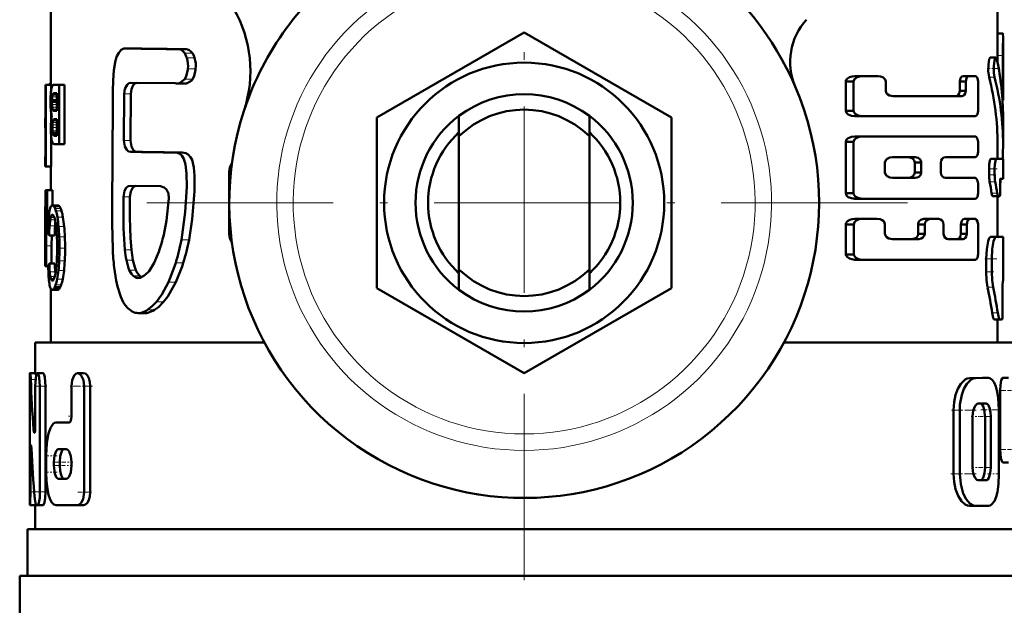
# Model space of a CAD drawing. Extents: x -1358 to 1757, y -1506 to 612.
# Tile 18 of 86: x -56 to 8, y -887 to -849. Entities that reach past the tile are written whole.
import ezdxf

# ---------------------------------------------------------------- set-up
doc = ezdxf.new("R2010")
doc.units = 0
doc.linetypes.add('DASHDOT', pattern=[18.5, 12, -3, 0.5, -3])

msp = doc.modelspace()

# ---------------------------------------------------------------- linework, layer by layer
at = {"color": 7, "linetype": 'DASHDOT', "lineweight": 18}
for p, q in [((-23.209, -836.101), (-23.209, -885.501)), ((1.491, -860.801), (-47.909, -860.801))]:
    msp.add_line(p, q, dxfattribs=at)
at = {"color": 7, "lineweight": 50}
for p, q in [((-53.709, -853.21), (-53.709, -847.301)), ((7.291, -847.301), (7.291, -850.127)), ((-32.709, -855.316), (-23.209, -849.832)), ((-23.209, -849.832), (-13.709, -855.316)), ((7.291, -849.891), (7.631, -849.891)), ((7.291, -849.891), (7.308, -849.891)), ((7.641, -850.127), (7.641, -854.191)), ((-48.679, -850.868), (-48.875, -850.859)), ((-48.454, -850.859), (-48.875, -850.859)), ((-48.254, -850.868), (-48.454, -850.859)), ((-44.984, -850.91), (-45.472, -850.91)), ((6.821, -851.453), (7.177, -851.453)), ((7.284, -851.326), (7.284, -851.767)), ((7.634, -853.622), (7.634, -851.326)), ((-53.709, -853.124), (-53.738, -853.124)), ((-45.688, -853.096), (-48.541, -853.07)), ((-45.057, -853.113), (-45.543, -853.113)), ((-45.414, -853.099), (-45.065, -852.832)), ((-1.984, -852.991), (-2.496, -852.991)), ((-2.496, -852.991), (-2.496, -854.87)), ((-1.984, -854.87), (-1.984, -852.991)), ((-1.413, -852.645), (-1.911, -852.645)), ((-1.413, -852.645), (-0.411, -852.645)), ((0.084, -853.589), (0.084, -852.991)), ((5.236, -852.991), (4.856, -852.991)), ((4.856, -852.991), (4.856, -853.589)), ((5.463, -852.645), (5.086, -852.645)), ((5.236, -853.589), (5.236, -852.991)), ((5.463, -852.645), (5.835, -852.645)), ((6.028, -854.87), (6.028, -852.991)), ((-54.046, -855.347), (-54.046, -853.21)), ((-54.046, -853.21), (-54.022, -853.21)), ((-53.672, -853.21), (-54.022, -853.21)), ((-54.022, -858.466), (-54.022, -853.21)), ((-53.67, -853.472), (-53.677, -853.513)), ((-53.672, -853.21), (-53.672, -853.481)), ((-53.308, -853.772), (-53.549, -853.772)), ((-53.308, -853.75), (-53.517, -853.75)), ((-53.509, -853.21), (-53.172, -853.21)), ((-53.47, -853.74), (-53.308, -853.74)), ((-53.308, -854.884), (-53.308, -853.74)), ((-52.812, -853.21), (-53.172, -853.21)), ((-53.172, -857.017), (-53.172, -853.21)), ((-52.812, -853.21), (-52.812, -857.017)), ((5.236, -853.589), (4.856, -853.589)), ((-53.628, -854.227), (-53.629, -854.307)), ((-53.308, -854.307), (-53.629, -854.307)), ((-53.626, -854.159), (-53.628, -854.227)), ((-53.308, -854.227), (-53.628, -854.227)), ((-48.972, -853.793), (-48.99, -856.786)), ((-48.552, -853.793), (-48.57, -856.786)), ((0.555, -853.937), (4.996, -853.937)), ((7.607, -854.196), (7.641, -854.196)), ((7.641, -854.196), (7.641, -854.191)), ((-53.562, -854.843), (-53.546, -854.859)), ((-53.546, -854.859), (-53.521, -854.874)), ((-53.308, -854.859), (-53.546, -854.859)), ((-53.521, -854.874), (-53.495, -854.881)), ((-53.308, -854.874), (-53.521, -854.874)), ((-53.495, -854.881), (-53.461, -854.884)), ((-53.308, -854.881), (-53.495, -854.881)), ((-53.461, -854.884), (-53.457, -854.884)), ((-53.457, -854.884), (-53.308, -854.884)), ((-1.984, -854.87), (-2.496, -854.87)), ((-54.059, -855.347), (-54.046, -855.347)), ((-54.059, -855.347), (-54.059, -855.967)), ((-53.672, -855.061), (-53.672, -855.4)), ((-53.526, -855.441), (-53.54, -855.458)), ((-53.308, -855.458), (-53.54, -855.458)), ((-53.308, -855.442), (-53.526, -855.442)), ((-53.478, -855.418), (-53.502, -855.425)), ((-53.308, -855.426), (-53.502, -855.426)), ((-53.441, -855.415), (-53.478, -855.418)), ((-53.441, -855.415), (-53.308, -855.415)), ((-53.308, -856.483), (-53.308, -855.415)), ((-32.709, -866.286), (-32.709, -855.316)), ((-27.409, -856.516), (-27.409, -855.201)), ((-19.009, -856.516), (-19.009, -855.201)), ((-13.709, -855.316), (-13.709, -866.286)), ((-1.413, -855.22), (-1.911, -855.22)), ((-1.413, -855.22), (5.835, -855.22)), ((7.641, -855.276), (7.641, -857.031)), ((-54.059, -855.967), (-54.046, -855.967)), ((-54.057, -855.967), (-54.053, -855.985)), ((-54.053, -855.985), (-54.047, -856.03)), ((-54.047, -856.03), (-54.046, -856.04)), ((-54.046, -857.845), (-54.046, -855.967)), ((-53.57, -856.365), (-53.584, -856.3)), ((-53.308, -856.3), (-53.584, -856.3)), ((-53.672, -856.606), (-53.672, -858.466)), ((-53.308, -856.365), (-53.57, -856.365)), ((-53.444, -856.483), (-53.308, -856.483)), ((-27.409, -865.086), (-27.409, -856.516)), ((-19.009, -856.516), (-19.009, -865.086)), ((-1.984, -856.872), (-2.496, -856.872)), ((-2.496, -856.872), (-2.496, -860.184)), ((-1.984, -860.184), (-1.984, -856.872)), ((-1.413, -856.521), (-1.911, -856.521)), ((-1.413, -856.521), (5.835, -856.521)), ((6.028, -857.507), (6.028, -856.872)), ((-53.468, -857.017), (-53.172, -857.017)), ((-52.812, -857.017), (-53.172, -857.017)), ((-45.73, -857.559), (-45.767, -857.56)), ((-45.248, -857.559), (-45.73, -857.559)), ((7.291, -857.03), (7.291, -857.978)), ((-54.059, -857.845), (-54.046, -857.845)), ((-54.059, -857.845), (-54.059, -858.466)), ((-54.054, -857.842), (-54.057, -857.845)), ((-54.052, -857.834), (-54.054, -857.842)), ((-54.048, -857.817), (-54.052, -857.834)), ((-54.046, -857.804), (-54.048, -857.817)), ((0.036, -858.843), (0.036, -858.213)), ((0.51, -857.869), (1.99, -857.869)), ((2.374, -858.213), (1.951, -858.213)), ((1.951, -858.213), (1.951, -858.843)), ((2.374, -858.843), (2.374, -858.213)), ((3.627, -858.846), (3.627, -858.211)), ((3.935, -857.859), (5.835, -857.859)), ((6.859, -857.978), (7.214, -857.978)), ((7.214, -857.978), (7.641, -857.978)), ((7.641, -857.978), (7.641, -859.253)), ((-54.059, -858.466), (-54.022, -858.466)), ((-53.708, -858.466), (-54.058, -858.466)), ((-53.672, -858.466), (-54.022, -858.466)), ((-53.709, -859.98), (-53.709, -858.466)), ((-42.209, -862.801), (-42.209, -858.801)), ((2.374, -858.843), (1.951, -858.843)), ((6.744, -858.615), (6.744, -858.989)), ((7.1, -858.989), (7.1, -858.615)), ((0.51, -859.188), (1.99, -859.188)), ((3.935, -859.198), (5.835, -859.198)), ((7.477, -859.253), (7.641, -859.253)), ((-53.977, -859.98), (-54.056, -859.98)), ((-54.056, -861.059), (-54.056, -859.98)), ((-53.977, -861.059), (-53.977, -859.98)), ((-53.977, -859.98), (-53.939, -859.98)), ((-53.587, -859.98), (-53.939, -859.98)), ((-53.939, -861.59), (-53.939, -859.98)), ((-53.587, -859.98), (-53.587, -860.97)), ((-46.642, -859.726), (-48.595, -859.7)), ((6.028, -860.184), (6.028, -859.549)), ((7.456, -859.825), (7.453, -859.798)), ((-1.984, -860.184), (-2.496, -860.184)), ((-1.413, -860.535), (-1.911, -860.535)), ((-1.413, -860.535), (5.835, -860.535)), ((6.976, -860.369), (7.33, -860.369)), ((7.291, -860.369), (7.291, -862.985)), ((7.306, -860.433), (7.291, -860.494)), ((7.306, -860.433), (7.318, -860.369)), ((7.33, -860.369), (7.43, -860.369)), ((-54.059, -861.059), (-53.977, -861.059)), ((-54.059, -861.059), (-54.059, -864.867)), ((-53.256, -860.97), (-53.612, -860.97)), ((-54.059, -864.332), (-54.059, -861.59)), ((-54.059, -861.59), (-54.003, -861.59)), ((-53.964, -861.59), (-53.939, -861.59)), ((-53.822, -861.59), (-53.939, -861.59)), ((-1.41, -861.837), (-1.908, -861.837)), ((-1.41, -861.837), (-0.461, -861.837)), ((2.95, -861.837), (2.536, -861.837)), ((2.95, -861.837), (3.498, -861.837)), ((5.528, -861.837), (5.152, -861.837)), ((5.528, -861.837), (5.835, -861.837)), ((-49.742, -862.153), (-49.716, -863.753)), ((-1.981, -862.188), (-2.493, -862.188)), ((-2.482, -864.116), (-2.493, -862.188)), ((-1.971, -864.116), (-1.981, -862.188)), ((0.036, -862.786), (0.036, -862.186)), ((2.594, -862.186), (2.174, -862.186)), ((2.174, -862.186), (2.174, -862.786)), ((2.594, -862.786), (2.594, -862.186)), ((3.812, -862.786), (3.812, -862.186)), ((5.305, -862.186), (4.926, -862.186)), ((4.926, -862.186), (4.926, -862.786)), ((5.305, -862.786), (5.305, -862.186)), ((6.028, -864.114), (6.028, -862.186)), ((-54.002, -863.572), (-53.994, -862.702)), ((-53.458, -862.902), (-53.811, -862.902)), ((-53.651, -863.572), (-53.646, -862.902)), ((0.51, -863.134), (2.221, -863.134)), ((2.594, -862.786), (2.174, -862.786)), ((4.111, -863.134), (5.069, -863.134)), ((5.305, -862.786), (4.926, -862.786)), ((7.291, -862.981), (7.641, -862.985)), ((7.641, -862.985), (7.641, -865.819)), ((-54.005, -864.867), (-54.002, -863.572)), ((-53.654, -864.712), (-53.651, -863.572)), ((-54.059, -864.332), (-54.03, -864.332)), ((-47.054, -864.673), (-46.749, -863.946)), ((-1.971, -864.116), (-2.482, -864.116)), ((-1.4, -864.46), (-1.898, -864.46)), ((-1.4, -864.46), (5.835, -864.46)), ((6.555, -865.238), (6.555, -864.407)), ((6.914, -865.238), (6.914, -864.407)), ((-54.059, -864.867), (-54.005, -864.867)), ((-53.872, -864.867), (-54.005, -864.867)), ((-53.873, -864.944), (-53.911, -864.944)), ((-53.873, -864.953), (-53.893, -864.953)), ((-53.449, -864.712), (-53.802, -864.712)), ((-47.374, -865.193), (-47.054, -864.673)), ((-27.409, -865.086), (-27.409, -866.401)), ((-19.009, -865.086), (-19.009, -866.401)), ((-53.566, -865.792), (-53.65, -865.792)), ((-53.611, -865.809), (-53.613, -865.809)), ((-53.407, -865.369), (-53.419, -865.245)), ((-48.114, -865.635), (-48.073, -865.638)), ((7.641, -865.819), (7.627, -865.82)), ((-53.709, -869.801), (-53.709, -866.323)), ((-53.258, -866.405), (-53.613, -866.405)), ((-53.203, -866.384), (-53.558, -866.384)), ((-53.092, -866.227), (-53.449, -866.227)), ((-23.209, -871.771), (-32.709, -866.286)), ((-13.709, -866.286), (-23.209, -871.771)), ((7.61, -867.091), (7.607, -867.03)), ((-47.636, -867.896), (-48.072, -867.896)), ((7.079, -868.302), (7.431, -868.302)), ((7.291, -868.302), (7.291, -869.801)), ((7.584, -868.301), (7.431, -868.302)), ((-54.709, -869.801), (-39.942, -869.801)), ((-54.709, -871.755), (-54.709, -869.801)), ((-6.476, -869.801), (8.291, -869.801)), ((-55.046, -871.755), (-55.033, -871.755)), ((-54.683, -871.755), (-55.033, -871.755)), ((-54.877, -871.755), (-54.709, -871.754)), ((-54.209, -871.755), (-54.565, -871.755)), ((-51.589, -871.762), (-51.977, -871.762)), ((6.325, -872.064), (5.48, -872.078)), ((6.698, -872.064), (5.864, -872.078)), ((6.329, -872.064), (6.701, -872.064)), ((7.635, -872.063), (7.993, -872.063)), ((-55.059, -879.408), (-55.059, -872.606)), ((-54.704, -875.181), (-54.704, -872.606)), ((-54.401, -879.408), (-54.401, -872.606)), ((-54.044, -872.606), (-54.044, -879.408)), ((-52.366, -874.525), (-52.366, -872.612)), ((-51.557, -879.415), (-51.557, -872.612)), ((-51.163, -872.612), (-51.163, -879.415)), ((7.453, -872.887), (7.453, -876.685)), ((6.547, -873.727), (6.045, -873.728)), ((4.454, -878.251), (4.453, -874.142)), ((4.852, -878.251), (4.851, -874.142)), ((5.677, -877.838), (5.677, -874.554)), ((6.479, -877.836), (6.479, -874.552)), ((6.85, -877.836), (6.85, -874.552)), ((7.378, -878.247), (7.377, -874.125)), ((-53.359, -874.95), (-52.549, -874.95)), ((-55.01, -879.408), (-55.01, -876.833)), ((-54.001, -878.139), (-54.001, -877.076)), ((-53.211, -876.651), (-52.725, -876.651)), ((-53.5, -877.714), (-53.5, -877.501)), ((-53.132, -877.501), (-53.132, -877.714)), ((-52.366, -877.714), (-52.366, -877.501)), ((7.635, -877.508), (7.992, -877.508)), ((-53.211, -878.564), (-52.725, -878.564)), ((6.174, -878.661), (6.03, -878.662)), ((6.549, -878.661), (6.047, -878.663)), ((-54.696, -880.259), (-55.046, -880.259)), ((-54.958, -880.259), (-54.96, -880.259)), ((-54.709, -880.259), (-54.958, -880.259)), ((-54.709, -881.801), (-54.709, -880.259)), ((-54.628, -880.259), (-54.565, -880.259)), ((-54.209, -880.259), (-54.565, -880.259)), ((-53.359, -880.265), (-51.977, -880.265)), ((-51.589, -880.265), (-51.977, -880.265)), ((5.482, -880.313), (5.865, -880.313)), ((6.703, -880.311), (5.866, -880.313)), ((-55.209, -881.801), (8.791, -881.801)), ((-55.209, -884.801), (-55.209, -881.801)), ((-55.709, -884.801), (-23.209, -884.801)), ((-55.709, -884.801), (-55.709, -887.915)), ((-23.209, -884.801), (9.291, -884.801))]:
    msp.add_line(p, q, dxfattribs=at)
at = {"color": 7, "linetype": 'DASHDOT', "lineweight": 18, "ltscale": 0.000516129}
msp.add_line((7.289, -850.465), (7.31, -850.465), dxfattribs=at)
at = {"color": 7, "lineweight": 18}
for p, q in [((-48.254, -850.868), (-48.679, -850.868)), ((-44.583, -851.156), (-45.08, -851.156)), ((-44.439, -851.477), (-44.939, -851.477)), ((7.284, -851.326), (7.634, -851.326)), ((-44.375, -852.172), (-44.876, -852.172)), ((-44.925, -853.099), (-45.414, -853.099)), ((-44.568, -852.832), (-45.065, -852.832)), ((6.744, -852.716), (7.1, -852.716)), ((-53.709, -853.209), (-53.811, -853.209)), ((7.562, -853.622), (7.634, -853.622)), ((-53.308, -854.159), (-53.626, -854.159)), ((-53.308, -853.983), (-53.615, -853.983)), ((-53.308, -853.868), (-53.596, -853.868)), ((-53.308, -853.817), (-53.579, -853.817)), ((-48.552, -853.793), (-48.972, -853.793)), ((-53.308, -854.481), (-53.625, -854.481)), ((-53.308, -854.646), (-53.611, -854.646)), ((-53.308, -854.773), (-53.589, -854.773)), ((-53.308, -854.843), (-53.562, -854.843)), ((-53.308, -855.632), (-53.585, -855.632)), ((-53.308, -855.52), (-53.563, -855.52)), ((-53.308, -855.418), (-53.478, -855.418)), ((-53.308, -855.945), (-53.604, -855.945)), ((-53.308, -855.774), (-53.599, -855.774)), ((-53.308, -856.163), (-53.598, -856.163)), ((-53.308, -856.412), (-53.552, -856.412)), ((-53.308, -856.453), (-53.522, -856.453)), ((-53.308, -856.474), (-53.49, -856.474)), ((-48.57, -856.786), (-48.99, -856.786)), ((-48.141, -857.522), (-48.568, -857.522)), ((-42.103, -858.801), (-42.209, -858.801)), ((6.744, -858.615), (7.1, -858.615)), ((6.744, -858.989), (7.1, -858.989)), ((6.779, -859.44), (7.135, -859.44)), ((-48.605, -860.412), (-49.024, -860.412)), ((6.907, -860.182), (7.262, -860.182)), ((7.291, -860.433), (7.306, -860.433)), ((-53.188, -860.993), (-53.544, -860.993)), ((-53.128, -861.056), (-53.484, -861.056)), ((-53.067, -861.168), (-53.424, -861.168)), ((-53.013, -861.316), (-53.372, -861.316)), ((-53.856, -862.026), (-53.981, -862.026)), ((-53.428, -861.902), (-53.744, -861.902)), ((-53.471, -861.754), (-53.715, -861.754)), ((-53.515, -861.649), (-53.683, -861.649)), ((-53.558, -861.587), (-53.647, -861.587)), ((-52.922, -861.721), (-53.282, -861.721)), ((-53.431, -862.285), (-53.784, -862.285)), ((-52.846, -862.318), (-53.206, -862.318)), ((-53.884, -862.702), (-53.994, -862.702)), ((-52.8, -862.986), (-53.161, -862.986)), ((-44.798, -863.181), (-45.289, -863.181)), ((-42.209, -862.801), (-42.103, -862.801)), ((6.837, -862.989), (7.192, -862.989)), ((-53.651, -863.572), (-54.002, -863.572)), ((-52.784, -863.727), (-53.145, -863.727)), ((-48.513, -863.828), (-48.934, -863.828)), ((-52.804, -864.529), (-53.164, -864.529)), ((-48.413, -864.487), (-48.836, -864.487)), ((6.555, -864.407), (6.914, -864.407)), ((-53.874, -864.921), (-53.926, -864.921)), ((-52.854, -865.159), (-53.214, -865.159)), ((-48.226, -865.126), (-48.652, -865.126)), ((-45.174, -864.661), (-45.657, -864.661)), ((-53.419, -865.245), (-53.772, -865.245)), ((-53.448, -865.548), (-53.736, -865.548)), ((-53.485, -865.661), (-53.712, -865.661)), ((-53.525, -865.744), (-53.683, -865.744)), ((-52.936, -865.704), (-53.295, -865.704)), ((-47.977, -865.503), (-48.406, -865.503)), ((-48.033, -865.635), (-48.114, -865.635)), ((6.555, -865.238), (6.914, -865.238)), ((-53.148, -866.325), (-53.504, -866.325)), ((-53.036, -866.087), (-53.394, -866.087)), ((-45.66, -865.913), (-46.133, -865.913)), ((6.645, -866.239), (7.003, -866.239)), ((-47.022, -867.695), (-47.468, -867.695)), ((-46.446, -867.176), (-46.904, -867.176)), ((-47.451, -867.878), (-47.89, -867.878)), ((6.943, -867.888), (7.297, -867.888)), ((-54.686, -872.168), (-54.995, -872.168)), ((5.48, -872.078), (5.864, -872.078)), ((6.325, -872.064), (6.698, -872.064)), ((-54.044, -872.606), (-54.401, -872.606)), ((-51.163, -872.612), (-51.557, -872.612)), ((7.453, -872.887), (7.812, -872.887)), ((4.453, -874.142), (4.851, -874.142)), ((6.478, -874.552), (6.849, -874.552)), ((-54.713, -875.399), (-54.813, -875.399)), ((-54.946, -876.833), (-55.01, -876.833)), ((7.452, -876.685), (7.812, -876.685)), ((-53.132, -877.501), (-53.5, -877.501)), ((-53.132, -877.714), (-53.5, -877.714)), ((6.479, -877.836), (6.85, -877.836)), ((4.454, -878.251), (4.852, -878.251)), ((6.174, -878.661), (6.549, -878.661)), ((-54.777, -879.408), (-55.01, -879.408)), ((-54.044, -879.408), (-54.401, -879.408)), ((-51.163, -879.415), (-51.557, -879.415))]:
    msp.add_line(p, q, dxfattribs=at)
at = {"color": 7, "linetype": 'DASHDOT', "lineweight": 18, "ltscale": 0.010733}
msp.add_line((7.248, -851.326), (7.678, -851.326), dxfattribs=at)
at = {"color": 7, "linetype": 'DASHDOT', "lineweight": 18, "ltscale": 0.017414}
msp.add_line((6.609, -852.155), (7.306, -852.155), dxfattribs=at)
at = {"color": 7, "linetype": 'DASHDOT', "lineweight": 18, "ltscale": 0.002367}
msp.add_line((7.554, -853.622), (7.649, -853.622), dxfattribs=at)
at = {"color": 7, "linetype": 'DASHDOT', "lineweight": 18, "ltscale": 0.014499}
msp.add_line((6.682, -858.615), (7.262, -858.615), dxfattribs=at)
at = {"color": 7, "linetype": 'DASHDOT', "lineweight": 18, "ltscale": 0.011735}
msp.add_line((6.704, -858.989), (7.174, -858.989), dxfattribs=at)
at = {"color": 7, "linetype": 'DASHDOT', "lineweight": 18, "ltscale": 0.001123}
msp.add_line((7.426, -860.05), (7.471, -860.05), dxfattribs=at)
at = {"color": 7, "linetype": 'DASHDOT', "lineweight": 18, "ltscale": 0.001088}
msp.add_line((7.48, -859.572), (7.437, -859.572), dxfattribs=at)
at = {"color": 7, "linetype": 'DASHDOT', "lineweight": 18, "ltscale": 0.020022}
msp.add_line((6.458, -864.406), (7.259, -864.406), dxfattribs=at)
at = {"color": 7, "linetype": 'DASHDOT', "lineweight": 18, "ltscale": 0.014108}
msp.add_line((6.486, -865.236), (7.05, -865.236), dxfattribs=at)
at = {"color": 7, "linetype": 'DASHDOT', "lineweight": 18, "ltscale": 0.000960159}
msp.add_line((7.63, -866.529), (7.591, -866.529), dxfattribs=at)
at = {"color": 7, "linetype": 'DASHDOT', "lineweight": 18, "ltscale": 0.001202}
msp.add_line((7.58, -867.592), (7.628, -867.592), dxfattribs=at)
at = {"color": 7, "linetype": 'DASHDOT', "lineweight": 18, "ltscale": 0.000461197}
msp.add_line((-55.044, -872.606), (-55.063, -872.606), dxfattribs=at)
at = {"color": 7, "linetype": 'DASHDOT', "lineweight": 18, "ltscale": 0.020982}
msp.add_line((-53.95, -872.606), (-54.789, -872.606), dxfattribs=at)
at = {"color": 7, "linetype": 'DASHDOT', "lineweight": 18, "ltscale": 0.037947}
msp.add_line((-51.015, -872.612), (-52.532, -872.612), dxfattribs=at)
at = {"color": 7, "linetype": 'DASHDOT', "lineweight": 18, "ltscale": 0.021974}
msp.add_line((7.361, -872.887), (8.24, -872.887), dxfattribs=at)
at = {"color": 7, "linetype": 'DASHDOT', "lineweight": 18, "ltscale": 0.006094}
msp.add_line((-52.569, -874.525), (-52.326, -874.525), dxfattribs=at)
at = {"color": 7, "linetype": 'DASHDOT', "lineweight": 18, "ltscale": 0.042322}
msp.add_line((4.312, -874.141), (6.005, -874.141), dxfattribs=at)
at = {"color": 7, "linetype": 'DASHDOT', "lineweight": 18, "ltscale": 0.012237}
msp.add_line((5.597, -874.553), (6.086, -874.553), dxfattribs=at)
at = {"color": 7, "linetype": 'DASHDOT', "lineweight": 18, "ltscale": 0.020307}
msp.add_line((6.12, -874.552), (6.932, -874.552), dxfattribs=at)
at = {"color": 7, "linetype": 'DASHDOT', "lineweight": 18, "ltscale": 0.033036}
msp.add_line((6.215, -874.127), (7.537, -874.127), dxfattribs=at)
at = {"color": 7, "linetype": 'DASHDOT', "lineweight": 18, "ltscale": 0.003525}
msp.add_line((-54.825, -875.181), (-54.684, -875.181), dxfattribs=at)
at = {"color": 7, "linetype": 'DASHDOT', "lineweight": 18, "ltscale": 0.002077}
msp.add_line((-55.022, -876.833), (-54.939, -876.833), dxfattribs=at)
at = {"color": 7, "linetype": 'DASHDOT', "lineweight": 18, "ltscale": 0.019386}
msp.add_line((-53.294, -877.076), (-54.07, -877.076), dxfattribs=at)
at = {"color": 7, "linetype": 'DASHDOT', "lineweight": 18, "ltscale": 0.022171}
msp.add_line((7.352, -876.685), (8.239, -876.685), dxfattribs=at)
at = {"color": 7, "linetype": 'DASHDOT', "lineweight": 18, "ltscale": 0.020281}
msp.add_line((-52.771, -877.714), (-53.582, -877.714), dxfattribs=at)
at = {"color": 7, "linetype": 'DASHDOT', "lineweight": 18, "ltscale": 0.019858}
msp.add_line((-52.773, -877.501), (-53.567, -877.501), dxfattribs=at)
at = {"color": 7, "linetype": 'DASHDOT', "lineweight": 18, "ltscale": 0.011973}
msp.add_line((-52.287, -877.501), (-52.765, -877.501), dxfattribs=at)
at = {"color": 7, "linetype": 'DASHDOT', "lineweight": 18, "ltscale": 0.010834}
msp.add_line((-52.328, -877.714), (-52.762, -877.714), dxfattribs=at)
at = {"color": 7, "linetype": 'DASHDOT', "lineweight": 18, "ltscale": 0.01142}
msp.add_line((5.628, -877.837), (6.085, -877.837), dxfattribs=at)
at = {"color": 7, "linetype": 'DASHDOT', "lineweight": 18, "ltscale": 0.02124}
msp.add_line((6.103, -877.836), (6.953, -877.836), dxfattribs=at)
at = {"color": 7, "linetype": 'DASHDOT', "lineweight": 18, "ltscale": 0.021267}
msp.add_line((-53.288, -878.139), (-54.139, -878.139), dxfattribs=at)
at = {"color": 7, "linetype": 'DASHDOT', "lineweight": 18, "ltscale": 0.043357}
msp.add_line((4.277, -878.25), (6.011, -878.25), dxfattribs=at)
at = {"color": 7, "linetype": 'DASHDOT', "lineweight": 18, "ltscale": 0.020263}
msp.add_line((6.636, -878.249), (7.446, -878.249), dxfattribs=at)
at = {"color": 7, "linetype": 'DASHDOT', "lineweight": 18, "ltscale": 0.011318}
msp.add_line((-54.647, -879.408), (-55.1, -879.408), dxfattribs=at)
at = {"color": 7, "linetype": 'DASHDOT', "lineweight": 18, "ltscale": 0.016153}
msp.add_line((-53.972, -879.408), (-54.618, -879.408), dxfattribs=at)
at = {"color": 7, "linetype": 'DASHDOT', "lineweight": 18, "ltscale": 0.02459}
msp.add_line((-51.075, -879.415), (-52.059, -879.415), dxfattribs=at)
at = {"color": 7, "lineweight": 50}
for points in [[(7.631, -849.891), (7.632, -849.892), (7.633, -849.893), (7.634, -849.897), (7.636, -849.912), (7.641, -850.126)], [(-48.998, -850.875), (-49.174, -850.962), (-49.326, -851.134), (-49.441, -851.359), (-49.532, -851.639), (-49.646, -852.263), (-49.696, -852.92), (-49.703, -853.591)], [(-45.08, -851.156), (-45.215, -851.007), (-45.346, -850.931), (-45.472, -850.91)], [(-44.939, -851.477), (-44.974, -851.372), (-45.08, -851.156)], [(-44.583, -851.156), (-44.652, -851.072), (-44.812, -850.949), (-44.984, -850.91)], [(-44.439, -851.477), (-44.5, -851.307), (-44.583, -851.156)], [(6.821, -851.453), (6.813, -851.455), (6.798, -851.466), (6.782, -851.488), (6.753, -851.56), (6.698, -851.9), (6.692, -852.311), (6.744, -852.716)], [(7.177, -851.453), (7.166, -851.456), (7.146, -851.475), (7.126, -851.512), (7.091, -851.631), (7.048, -852.008), (7.056, -852.425), (7.1, -852.716)], [(7.248, -851.594), (7.208, -851.477), (7.192, -851.459), (7.177, -851.453)], [(-45.065, -852.832), (-44.977, -852.656), (-44.883, -852.243), (-44.876, -852.172)], [(-44.568, -852.832), (-44.478, -852.656), (-44.382, -852.243), (-44.375, -852.172)], [(-48.972, -853.793), (-48.926, -853.467), (-48.791, -853.2), (-48.672, -853.102), (-48.541, -853.07)], [(-48.552, -853.793), (-48.512, -853.49), (-48.393, -853.232), (-48.286, -853.126), (-48.164, -853.074)], [(-44.925, -853.099), (-44.629, -852.917), (-44.568, -852.832)], [(-1.911, -852.645), (-2.087, -852.662), (-2.257, -852.713), (-2.385, -852.79), (-2.48, -852.913), (-2.496, -852.991)], [(-1.413, -852.645), (-1.586, -852.662), (-1.753, -852.714), (-1.849, -852.769), (-1.93, -852.847), (-1.984, -852.991)], [(0.084, -852.991), (0.043, -852.852), (-0.106, -852.717), (-0.254, -852.663), (-0.411, -852.645)], [(5.086, -852.645), (4.992, -852.676), (4.91, -852.771), (4.856, -852.991)], [(5.463, -852.645), (5.37, -852.676), (5.289, -852.77), (5.236, -852.991)], [(6.028, -852.991), (5.986, -852.771), (5.907, -852.669), (5.835, -852.645)], [(-49.703, -853.591), (-49.708, -854.423), (-49.743, -861.107), (-49.742, -862.153)], [(0.555, -853.937), (0.32, -853.888), (0.163, -853.779), (0.107, -853.693), (0.084, -853.589)], [(4.856, -853.589), (4.822, -853.767), (4.759, -853.868), (4.678, -853.923), (4.613, -853.937)], [(5.236, -853.589), (5.203, -853.766), (5.14, -853.868), (5.061, -853.923), (4.996, -853.937)], [(-1.911, -855.22), (-2.122, -855.194), (-2.327, -855.114), (-2.441, -855.015), (-2.496, -854.87)], [(-1.984, -854.87), (-1.969, -854.947), (-1.879, -855.07), (-1.687, -855.175), (-1.413, -855.22)], [(5.835, -855.22), (5.89, -855.205), (5.926, -855.18), (5.985, -855.093), (6.028, -854.87)], [(-48.568, -857.522), (-48.698, -857.487), (-48.816, -857.385), (-48.931, -857.167), (-48.99, -856.786)], [(-48.141, -857.522), (-48.273, -857.487), (-48.393, -857.385), (-48.51, -857.167), (-48.57, -856.786)], [(-1.911, -856.521), (-2.122, -856.546), (-2.326, -856.627), (-2.442, -856.727), (-2.496, -856.872)], [(-1.413, -856.521), (-1.619, -856.546), (-1.82, -856.628), (-1.932, -856.728), (-1.984, -856.872)], [(6.028, -856.872), (6.003, -856.697), (5.933, -856.569), (5.888, -856.535), (5.835, -856.521)], [(-45.289, -863.181), (-45.04, -861.409), (-44.951, -859.778), (-44.954, -858.914), (-45.017, -858.338), (-45.131, -857.968), (-45.259, -857.763), (-45.391, -857.647), (-45.545, -857.581), (-45.73, -857.559)], [(-44.798, -863.181), (-44.591, -861.858), (-44.458, -860.057), (-44.449, -859.04), (-44.489, -858.517), (-44.546, -858.222), (-44.608, -858.03), (-44.697, -857.857), (-44.846, -857.687), (-44.996, -857.601), (-45.248, -857.559)], [(5.835, -857.859), (5.891, -857.844), (5.926, -857.818), (5.985, -857.731), (6.028, -857.507)], [(0.51, -857.869), (0.343, -857.892), (0.182, -857.966), (0.086, -858.061), (0.036, -858.213)], [(1.951, -858.213), (1.921, -858.082), (1.852, -857.983), (1.761, -857.917), (1.561, -857.869)], [(2.374, -858.213), (2.363, -858.132), (2.3, -858.008), (2.174, -857.91), (1.99, -857.869)], [(3.627, -858.211), (3.648, -858.084), (3.718, -857.963), (3.815, -857.888), (3.935, -857.859)], [(6.859, -857.978), (6.852, -857.979), (6.837, -857.991), (6.822, -858.014), (6.795, -858.091), (6.757, -858.328), (6.744, -858.615)], [(7.214, -857.978), (7.207, -857.979), (7.192, -857.991), (7.177, -858.014), (7.151, -858.091), (7.113, -858.327), (7.1, -858.615)], [(0.036, -858.843), (0.088, -858.998), (0.185, -859.092), (0.344, -859.164), (0.51, -859.188)], [(1.561, -859.188), (1.689, -859.168), (1.809, -859.11), (1.921, -858.974), (1.951, -858.843)], [(1.99, -859.188), (2.108, -859.171), (2.22, -859.12), (2.336, -858.992), (2.374, -858.843)], [(3.935, -859.198), (3.832, -859.176), (3.737, -859.114), (3.659, -859), (3.627, -858.846)], [(6.028, -859.549), (6.003, -859.374), (5.933, -859.245), (5.888, -859.211), (5.835, -859.198)], [(7.453, -859.798), (7.455, -859.33), (7.466, -859.269), (7.471, -859.259), (7.473, -859.255), (7.475, -859.253), (7.477, -859.253)], [(-48.595, -859.7), (-48.726, -859.732), (-48.842, -859.828), (-48.957, -860.034), (-49.024, -860.412)], [(-48.226, -859.706), (-48.345, -859.759), (-48.449, -859.865), (-48.549, -860.069), (-48.605, -860.412)], [(-46.091, -860.519), (-46.124, -860.206), (-46.254, -859.942), (-46.398, -859.805), (-46.642, -859.726)], [(7.43, -860.369), (7.433, -860.368), (7.435, -860.367), (7.438, -860.361), (7.443, -860.347), (7.452, -860.302), (7.466, -860.068), (7.456, -859.825)], [(-49.024, -860.412), (-49.02, -862.447), (-48.934, -863.828)], [(-48.605, -860.412), (-48.61, -861.736), (-48.574, -863.082), (-48.513, -863.828)], [(-46.431, -862.864), (-46.251, -861.94), (-46.091, -860.519)], [(-1.911, -860.535), (-2.123, -860.51), (-2.327, -860.429), (-2.442, -860.329), (-2.496, -860.184)], [(-1.984, -860.184), (-1.969, -860.261), (-1.88, -860.384), (-1.756, -860.463), (-1.62, -860.51), (-1.413, -860.535)], [(5.835, -860.535), (5.891, -860.521), (5.926, -860.495), (5.985, -860.408), (6.028, -860.184)], [(6.907, -860.182), (6.942, -860.326), (6.962, -860.362), (6.971, -860.369), (6.976, -860.369)], [(7.262, -860.182), (7.296, -860.326), (7.316, -860.362), (7.325, -860.369), (7.33, -860.369)], [(-1.908, -861.837), (-2.074, -861.853), (-2.237, -861.9), (-2.385, -861.986), (-2.477, -862.111), (-2.493, -862.188)], [(-1.41, -861.837), (-1.618, -861.862), (-1.818, -861.944), (-1.929, -862.044), (-1.981, -862.188)], [(0.036, -862.186), (0.012, -862.079), (-0.048, -861.991), (-0.154, -861.91), (-0.275, -861.862), (-0.461, -861.837)], [(2.536, -861.837), (2.35, -861.888), (2.246, -861.979), (2.182, -862.118), (2.174, -862.186)], [(3.812, -862.186), (3.79, -862.059), (3.72, -861.938), (3.622, -861.865), (3.498, -861.837)], [(5.152, -861.837), (5.059, -861.869), (4.978, -861.964), (4.926, -862.186)], [(5.528, -861.837), (5.437, -861.869), (5.358, -861.962), (5.305, -862.186)], [(6.028, -862.186), (6.003, -862.011), (5.933, -861.884), (5.888, -861.85), (5.835, -861.837)], [(0.51, -863.134), (0.274, -863.086), (0.117, -862.979), (0.06, -862.891), (0.036, -862.786)], [(2.174, -862.786), (2.146, -862.917), (2.08, -863.017), (1.991, -863.085), (1.795, -863.134)], [(2.594, -862.786), (2.567, -862.916), (2.481, -863.037), (2.366, -863.107), (2.221, -863.134)], [(4.111, -863.134), (4.011, -863.113), (3.919, -863.051), (3.843, -862.938), (3.812, -862.786)], [(4.926, -862.786), (4.893, -862.964), (4.831, -863.065), (4.751, -863.121), (4.686, -863.134)], [(5.305, -862.786), (5.272, -862.964), (5.211, -863.065), (5.132, -863.121), (5.069, -863.134)], [(6.837, -862.989), (6.819, -862.993), (6.782, -863.023), (6.745, -863.081), (6.677, -863.269), (6.587, -863.787), (6.555, -864.407)], [(7.192, -862.989), (7.174, -862.993), (7.138, -863.023), (7.102, -863.081), (7.034, -863.269), (6.945, -863.788), (6.914, -864.407)], [(-48.836, -864.487), (-48.698, -865.012), (-48.652, -865.126)], [(-48.413, -864.487), (-48.296, -864.949), (-48.226, -865.126)], [(-1.898, -864.46), (-2.108, -864.436), (-2.246, -864.39), (-2.41, -864.278), (-2.466, -864.193), (-2.482, -864.116)], [(-1.971, -864.116), (-1.955, -864.192), (-1.864, -864.314), (-1.672, -864.417), (-1.4, -864.46)], [(5.835, -864.46), (5.89, -864.446), (5.942, -864.404), (5.985, -864.336), (6.028, -864.114)], [(-49.62, -864.958), (-49.495, -865.79), (-49.406, -866.179)], [(-48.652, -865.126), (-48.516, -865.373), (-48.406, -865.503)], [(-48.226, -865.126), (-48.137, -865.297), (-47.977, -865.503)], [(-47.704, -865.508), (-47.438, -865.267), (-47.374, -865.193)], [(-46.133, -865.913), (-45.736, -864.902), (-45.657, -864.661)], [(-45.66, -865.913), (-45.252, -864.897), (-45.174, -864.661)], [(-48.073, -865.638), (-47.957, -865.622), (-47.704, -865.508)], [(6.555, -865.238), (6.578, -865.77), (6.645, -866.239)], [(6.914, -865.238), (6.937, -865.77), (7.003, -866.239)], [(7.607, -867.03), (7.604, -866.117), (7.622, -865.837), (7.625, -865.822), (7.626, -865.82), (7.627, -865.82)], [(-49.406, -866.179), (-49.192, -866.848), (-49.035, -867.191), (-48.908, -867.393)], [(-46.904, -867.176), (-46.562, -866.708), (-46.133, -865.913)], [(-46.446, -867.176), (-46.172, -866.82), (-45.94, -866.446), (-45.66, -865.913)], [(7.584, -868.301), (7.586, -868.299), (7.588, -868.297), (7.592, -868.288), (7.605, -868.19), (7.615, -867.942), (7.61, -867.091)], [(-48.908, -867.393), (-48.743, -867.588), (-48.464, -867.805)], [(-47.468, -867.695), (-47.172, -867.459), (-46.904, -867.176)], [(-47.022, -867.695), (-46.777, -867.511), (-46.446, -867.176)], [(6.943, -867.888), (7.014, -868.206), (7.053, -868.286), (7.07, -868.301), (7.079, -868.302)], [(7.297, -867.888), (7.367, -868.207), (7.406, -868.286), (7.423, -868.301), (7.431, -868.302)], [(-55.046, -871.755), (-55.047, -871.756), (-55.048, -871.758), (-55.049, -871.764), (-55.054, -871.834), (-55.059, -872.606)], [(-54.995, -872.168), (-55.022, -871.794), (-55.03, -871.76), (-55.031, -871.757), (-55.032, -871.756), (-55.033, -871.755)], [(-54.565, -871.755), (-54.575, -871.757), (-54.595, -871.773), (-54.614, -871.804), (-54.647, -871.904), (-54.679, -872.103), (-54.704, -872.606)], [(-54.656, -871.949), (-54.671, -871.799), (-54.678, -871.762), (-54.68, -871.757), (-54.681, -871.756), (-54.683, -871.755)], [(-54.401, -872.606), (-54.444, -872.042), (-54.496, -871.842), (-54.526, -871.783), (-54.541, -871.765), (-54.557, -871.756), (-54.565, -871.755)], [(-54.044, -872.606), (-54.087, -872.042), (-54.139, -871.842), (-54.17, -871.783), (-54.185, -871.765), (-54.201, -871.756), (-54.209, -871.755)], [(-51.977, -871.762), (-52.096, -871.8), (-52.201, -871.912), (-52.323, -872.218), (-52.366, -872.612)], [(-51.557, -872.612), (-51.607, -872.217), (-51.745, -871.909), (-51.856, -871.8), (-51.977, -871.762)], [(-51.163, -872.612), (-51.187, -872.339), (-51.254, -872.094), (-51.35, -871.914), (-51.47, -871.797), (-51.589, -871.762)], [(5.48, -872.078), (5.336, -872.103), (5.191, -872.174), (4.918, -872.446), (4.732, -872.769), (4.587, -873.16), (4.489, -873.626), (4.453, -874.142)], [(5.864, -872.078), (5.721, -872.103), (5.579, -872.174), (5.309, -872.447), (5.125, -872.77), (4.983, -873.161), (4.868, -873.786), (4.851, -874.142)], [(7.377, -874.125), (7.33, -873.327), (7.27, -872.959), (7.184, -872.633), (7.077, -872.374), (6.948, -872.186), (6.8, -872.082), (6.698, -872.064)], [(7.635, -872.063), (7.623, -872.065), (7.598, -872.083), (7.574, -872.116), (7.529, -872.225), (7.472, -872.527), (7.453, -872.887)], [(6.045, -873.728), (5.973, -873.746), (5.903, -873.796), (5.839, -873.876), (5.72, -874.172), (5.677, -874.554)], [(6.478, -874.552), (6.447, -874.185), (6.356, -873.887), (6.287, -873.784), (6.249, -873.752), (6.187, -873.728)], [(6.849, -874.552), (6.834, -874.291), (6.79, -874.053), (6.696, -873.83), (6.636, -873.762), (6.547, -873.727)], [(-52.366, -874.525), (-52.387, -874.721), (-52.446, -874.876), (-52.489, -874.927), (-52.513, -874.942), (-52.549, -874.95)], [(-54.704, -875.181), (-54.72, -875.462), (-54.739, -875.562), (-54.751, -875.592), (-54.756, -875.601), (-54.762, -875.605), (-54.765, -875.606)], [(-53.359, -874.95), (-53.459, -874.972), (-53.554, -875.035), (-53.721, -875.277), (-53.849, -875.644), (-53.937, -876.099), (-53.987, -876.603), (-54.001, -877.076)], [(-54.765, -875.606), (-54.769, -875.605), (-54.776, -875.599), (-54.782, -875.588), (-54.794, -875.549), (-54.813, -875.399)], [(-55.01, -876.833), (-55.002, -876.522), (-54.992, -876.427), (-54.989, -876.414), (-54.987, -876.41), (-54.985, -876.409), (-54.984, -876.408)], [(-54.984, -876.408), (-54.982, -876.409), (-54.981, -876.41), (-54.979, -876.414), (-54.969, -876.462), (-54.957, -876.615)], [(-53.211, -876.651), (-53.267, -876.666), (-53.303, -876.693), (-53.368, -876.781), (-53.463, -877.074), (-53.5, -877.501)], [(-52.839, -876.651), (-52.896, -876.666), (-52.932, -876.693), (-52.998, -876.781), (-53.098, -877.099), (-53.132, -877.501)], [(-52.366, -877.501), (-52.408, -877.11), (-52.526, -876.8), (-52.588, -876.719), (-52.655, -876.669), (-52.725, -876.651)], [(7.452, -876.685), (7.501, -877.232), (7.558, -877.425), (7.591, -877.482), (7.608, -877.499), (7.635, -877.508)], [(-53.5, -877.714), (-53.444, -878.227), (-53.355, -878.458), (-53.297, -878.529), (-53.24, -878.56), (-53.211, -878.564)], [(-53.132, -877.714), (-53.11, -878.043), (-53.045, -878.328), (-52.942, -878.513), (-52.88, -878.557), (-52.839, -878.564)], [(-52.725, -878.564), (-52.654, -878.547), (-52.586, -878.495), (-52.523, -878.412), (-52.423, -878.168), (-52.366, -877.714)], [(5.677, -877.838), (5.723, -878.228), (5.815, -878.474), (5.944, -878.628), (6.047, -878.663)], [(6.174, -878.661), (6.238, -878.644), (6.279, -878.614), (6.352, -878.512), (6.447, -878.211), (6.479, -877.836)], [(6.549, -878.661), (6.612, -878.644), (6.653, -878.614), (6.725, -878.512), (6.819, -878.21), (6.85, -877.836)], [(-54.001, -878.139), (-53.981, -878.702), (-53.919, -879.236), (-53.844, -879.59), (-53.744, -879.887), (-53.639, -880.082), (-53.517, -880.211), (-53.359, -880.265)], [(4.454, -878.251), (4.489, -878.757), (4.588, -879.232), (4.752, -879.663), (4.964, -880.004), (5.209, -880.228), (5.345, -880.292), (5.482, -880.313)], [(4.852, -878.251), (4.911, -878.914), (5.078, -879.509), (5.266, -879.88), (5.493, -880.15), (5.739, -880.294), (5.866, -880.313)], [(6.703, -880.311), (6.808, -880.291), (6.907, -880.229), (7.082, -879.995), (7.191, -879.724), (7.275, -879.395), (7.347, -878.904), (7.378, -878.247)], [(-55.059, -879.408), (-55.052, -880.221), (-55.048, -880.254), (-55.047, -880.257), (-55.046, -880.259)], [(-55.046, -880.259), (-55.045, -880.258), (-55.044, -880.257), (-55.04, -880.24), (-55.028, -880.103), (-55.01, -879.408)], [(-54.565, -880.259), (-54.554, -880.257), (-54.533, -880.241), (-54.513, -880.21), (-54.475, -880.108), (-54.42, -879.793), (-54.401, -879.408)], [(-54.209, -880.259), (-54.198, -880.256), (-54.175, -880.239), (-54.153, -880.204), (-54.113, -880.091), (-54.061, -879.78), (-54.044, -879.408)], [(-51.977, -880.265), (-51.855, -880.226), (-51.743, -880.115), (-51.625, -879.872), (-51.557, -879.415)], [(-51.589, -880.265), (-51.465, -880.226), (-51.351, -880.115), (-51.253, -879.929), (-51.188, -879.696), (-51.163, -879.415)], [(-54.741, -879.846), (-54.699, -880.132), (-54.669, -880.22), (-54.651, -880.247), (-54.642, -880.254), (-54.628, -880.259)]]:
    msp.add_lwpolyline(points, dxfattribs=at)
for centre, radius in [((136.791, -719.751), 140), ((-23.209, -860.801), 9.025)]:
    msp.add_circle(centre, radius, dxfattribs=at)
for centre, radius, start, end in [((136.791, -719.751), 140.27, 90, 270), ((-23.209, -860.801), 19, 125.84718, 161.68764), ((-23.209, -860.801), 19, 23.24767, 54.15282), ((-48.842, -852.318), 8, 341.68764, 30.09198), ((-2.076, -851.723), 4, 137.33434, 203.24766), ((127.006, -851.498), 119.722, 179.34356, 179.91754), ((128.974, -851.501), 121.34, 179.351, 179.91752), ((-48.885, -851.268), 0.409, 88.68514, 106.12008), ((-38.12, -150.113), 700.834, 269.136737, 269.398941), ((-37.449, -118.947), 732, 269.154277, 269.410211), ((-46.685, -851.982), 1.819, 354.01231, 16.12681), ((-46.144, -851.982), 1.78, 353.88275, 16.49809), ((-9.863, -855.285), 17.504, 0.02717, 12.17292), ((-45.541, -852.473), 0.64, 256.68918, 269.79339), ((-45.543, -852.53), 0.583, 269.98977, 282.76849), ((-45.057, -852.504), 0.609, 269.98801, 282.49265), ((-10.074, -857.044), 17.365, 0.04463, 14.43125), ((-9.919, -857.044), 17.56, 0.042, 14.26665), ((-50.725, -853.967), 2.987, 171.26632, 176.99995), ((-52.756, -853.639), 0.929, 162.6089, 169.62271), ((-53.238, -853.484), 0.423, 150.38343, 163.11265), ((-53.473, -853.349), 0.151, 127.21671, 151.07777), ((-53.42, -853.889), 0.174, 137.92062, 155.7338), ((-53.507, -853.308), 0.098, 90.98074, 125.78698), ((-53.479, -853.837), 0.0952, 113.59661, 137.18025), ((-53.469, -853.867), 0.127, 90.09305, 112.23607), ((-23.209, -860.801), 19, 161.68764, 23.24767), ((30.376, -853.657), 22.742, 179.91199, 181.35821), ((-44.571, -854.345), 9.153, 176.64705, 179.55656), ((-45.788, -854.278), 7.936, 179.97744, 182.31251), ((-50.324, -854.309), 3.305, 179.96717, 182.98644), ((-51.03, -854.243), 2.598, 174.24912, 178.15383), ((-52.768, -854.06), 0.85, 166.95156, 174.79649), ((-53.333, -853.928), 0.27, 155.67796, 166.99573), ((-23.209, -860.801), 7, 53.1301, 126.8699), ((-49.228, -854.424), 4.493, 182.21938, 185.53399), ((-51.292, -854.631), 2.418, 185.35758, 190.38751), ((-51.005, -854.348), 2.623, 182.90452, 186.51436), ((-52.554, -854.533), 1.063, 186.11133, 193.09371), ((-53.382, -854.734), 0.21, 190.71735, 211.19953), ((-23.209, -860.801), 6, 45.573, 134.427), ((-49.054, -855.889), 4.644, 175.5844, 178.17469), ((-50.861, -855.744), 2.832, 171.98527, 175.68346), ((-53.083, -854.971), 0.595, 189.27669, 201.79857), ((-52.054, -855.572), 1.626, 166.51977, 172.15499), ((-51.916, -855.869), 1.686, 171.90973, 176.76452), ((-52.497, -855.785), 1.098, 166.03202, 171.9724), ((-53.319, -855.574), 0.25, 152.11991, 167.40865), ((-53.463, -855.512), 0.095, 114.50566, 131.88955), ((-23.209, -860.801), 7, 126.8699, 233.1301), ((-23.209, -860.801), 7, 306.8699, 53.1301), ((-45.633, -856.005), 8.067, 178.12627, 180.01163), ((-46.547, -856.01), 7.153, 179.97163, 182.57364), ((-50.757, -855.943), 2.846, 176.59024, 180.04647), ((-49.664, -855.948), 3.94, 179.9637, 183.13155), ((-52.255, -856.097), 1.345, 182.82099, 188.71133), ((-23.209, -860.801), 6.188, 132.74385, 227.25615), ((-23.209, -860.801), 6.188, 312.74385, 47.25615), ((-49.723, -856.161), 3.973, 182.45539, 186.21075), ((-51.255, -856.332), 2.432, 186.09899, 191.11708), ((-53.037, -856.693), 0.613, 190.1121, 202.27492), ((-53.436, -856.853), 0.183, 203.36666, 216.72222), ((-53.327, -856.299), 0.252, 195.13916, 206.68661), ((-53.403, -856.337), 0.166, 206.65795, 224.30063), ((-53.454, -856.385), 0.0966, 224.97702, 247.61287), ((-53.444, -856.356), 0.127, 248.76788, 269.92347), ((-53.464, -856.873), 0.149, 217.02234, 234.56537), ((-53.483, -856.898), 0.118, 235.22377, 253.8071), ((-53.469, -856.841), 0.177, 254.36477, 270.06352), ((-37.743, -154.383), 703.223, 269.117967, 269.346219), ((-37.315, -142.659), 714.945, 269.132338, 269.355118), ((-9.722, -857.03), 17.363, 356.87211, 359.99853), ((-41.209, -858.801), 1, 145.7222, 180.00001), ((9.366, -859.016), 2.622, 179.40269, 189.30047), ((-23.209, -865.006), 30.5, 9.09853, 10.51404), ((9.756, -859.016), 2.656, 179.41634, 189.18486), ((-23.209, -865.006), 30.85, 8.99444, 10.39343), ((-9.933, -857.01), 17.575, 351.37093, 352.66655), ((-51.376, -861.764), 2.448, 167.2088, 171.90379), ((-52.854, -861.422), 0.931, 158.61136, 167.63974), ((-53.468, -861.174), 0.269, 139.34235, 159.93251), ((-53.607, -861.054), 0.0848, 93.31781, 140.12405), ((-53.617, -861.091), 0.122, 53.40955, 87.61485), ((-53.691, -861.191), 0.246, 33.09825, 53.38931), ((-54.023, -861.417), 0.648, 22.61851, 33.82389), ((-54.622, -861.676), 1.302, 16.07301, 22.99334), ((-56.676, -862.258), 3.437, 8.98814, 15.91523), ((-53.261, -861.094), 0.124, 53.77691, 87.67656), ((-53.334, -861.193), 0.247, 33.43522, 53.73314), ((-53.662, -861.419), 0.646, 22.86669, 34.14521), ((-54.253, -861.677), 1.292, 16.25739, 23.24133), ((-56.282, -862.259), 3.402, 9.0963, 16.09796), ((-9.692, -862.879), 44.329, 178.33367, 179.53163), ((-3.044, -863.372), 50.955, 178.48693, 179.24732), ((-36.401, -862.478), 17.586, 177.10474, 178.52697), ((-33.114, -863.2), 20.776, 176.50583, 178.69272), ((-47.501, -862.292), 6.359, 172.11588, 176.77516), ((-49.292, -862.553), 4.499, 171.67609, 176.58798), ((-51.894, -862.18), 1.871, 166.83069, 171.45454), ((-53.018, -861.911), 0.715, 158.47216, 167.24881), ((-53.489, -861.721), 0.207, 139.79791, 159.79254), ((-53.599, -861.626), 0.0615, 93.85388, 141.01839), ((-53.606, -861.625), 0.0606, 47.22792, 86.85791), ((-53.686, -861.717), 0.183, 29.52477, 48.21507), ((-53.985, -861.896), 0.531, 21.34792, 30.49419), ((-54.674, -862.174), 1.274, 16.49259, 21.69988), ((-55.627, -862.432), 2.261, 8.20176, 15.91941), ((-48.282, -862.617), 5.16, 173.24578, 176.31688), ((-61.401, -863.051), 8.228, 5.11418, 9.30287), ((-60.948, -863.052), 8.135, 5.17628, 9.41369), ((2.949, -862.194), 0.356, 89.95451, 178.83212), ((177.837, -864.622), 231.867, 179.47982, 179.92853), ((-38.76, -863.254), 15.055, 176.3117, 178.66108), ((-38.58, -863.254), 14.882, 176.26873, 178.64544), ((-59.295, -863.006), 5.974, 4.28648, 8.6303), ((-65.054, -863.461), 11.751, 1.91153, 4.39767), ((-67.3, -863.6), 14.152, 2.48454, 5.19872), ((-66.772, -863.6), 13.985, 2.51487, 5.26162), ((-51.044, -861.645), 3.039, 200.84814, 204.4368), ((-72.959, -863.73), 19.661, 359.99872, 1.92657), ((-70.11, -863.726), 16.965, 359.99679, 2.497), ((-69.546, -863.726), 16.761, 359.99677, 2.52742), ((-56.046, -860.639), 9.868, 340.4214, 346.9692), ((-58.597, -860.675), 13.541, 342.88044, 349.33753), ((-57.86, -860.665), 13.302, 342.51841, 349.10043), ((-41.209, -862.801), 1, 180.00001, 214.27757), ((6.895, -842.167), 20.822, 269.8396, 271.08925), ((7.248, -842.84), 20.149, 269.84186, 271.11839), ((-68.874, -863.731), 15.576, 358.11119, 0.00203), ((-69.75, -863.728), 16.605, 357.23394, 0.00455), ((-69.196, -863.728), 16.411, 357.20078, 0.00404), ((-33.224, -863.067), 16.505, 182.37946, 186.57946), ((-41.874, -863.126), 7.095, 185.67673, 191.06213), ((-41.619, -863.133), 6.928, 185.75089, 191.26795), ((-67.97, -863.762), 14.671, 356.1792, 358.11597), ((-63.484, -864.037), 10.331, 353.76601, 357.26881), ((-63, -864.037), 10.208, 353.69043, 357.23578), ((-53.643, -864.801), 0.307, 192.3435, 202.96174), ((-53.851, -864.89), 0.0812, 202.37426, 222.38844), ((-53.892, -864.927), 0.0253, 221.52659, 266.77068), ((-51.329, -865.939), 2.761, 153.61564, 157.29762), ((-37.818, -864.446), 16.063, 181.5278, 183.91163), ((-40.72, -864.246), 13.09, 182.04314, 184.37666), ((-40.517, -864.246), 12.94, 182.06697, 184.42767), ((-56.495, -864.766), 3.147, 346.16009, 352.35584), ((-59.493, -864.339), 6.175, 352.12184, 356.27934), ((-59.841, -864.447), 6.665, 349.12904, 353.87319), ((-59.408, -864.447), 6.593, 349.00091, 353.79842), ((-23.209, -860.801), 6, 225.573, 314.427), ((-48.336, -865.191), 5.519, 183.64318, 188.46626), ((-50.435, -865.007), 3.345, 184.06668, 189.29617), ((-52.483, -865.338), 1.271, 189.51633, 194.7626), ((-53.216, -865.535), 0.512, 194.3148, 204.12902), ((-53.538, -865.683), 0.157, 202.93451, 224.12937), ((-53.608, -865.75), 0.0594, 224.23767, 265.16532), ((-53.615, -865.733), 0.0772, 273.12223, 312.05379), ((-53.694, -865.643), 0.197, 311.52365, 331.43024), ((-54.022, -865.453), 0.576, 330.45621, 340.51705), ((-54.686, -865.209), 1.283, 340.11844, 346.00268), ((-56.164, -865.173), 2.917, 341.73069, 349.50226), ((-55.777, -865.172), 2.89, 341.52421, 349.37676), ((-48.045, -865.095), 0.545, 228.43317, 262.69615), ((-47.608, -865.077), 0.563, 229.13677, 244.57482), ((-51.778, -865.696), 2.04, 188.66865, 193.6826), ((-52.985, -865.996), 0.795, 193.23405, 202.80384), ((-53.498, -866.217), 0.237, 201.54923, 222.75944), ((-53.609, -866.321), 0.084, 222.51223, 267.2707), ((-53.618, -866.311), 0.0942, 272.62046, 308.84088), ((-53.71, -866.192), 0.245, 308.25963, 327.01222), ((-54.059, -865.953), 0.668, 326.17917, 335.8704), ((-54.82, -865.603), 1.506, 335.5284, 341.2339), ((-53.262, -866.309), 0.096, 272.54859, 308.459), ((-53.358, -866.185), 0.252, 307.914, 326.25049), ((-53.687, -865.954), 0.654, 325.53381, 335.42453), ((-54.45, -865.601), 1.495, 335.26937, 341.02329), ((-23.209, -860.801), 7, 233.1301, 306.8699), ((-23.112, -872.473), 30.403, 8.67277, 11.83041), ((-23.111, -872.473), 30.752, 8.57363, 11.6943), ((-48.207, -866.589), 1.328, 283.79511, 303.73397), ((-47.771, -866.55), 1.367, 283.53778, 303.21513), ((-48.077, -867.025), 0.871, 243.57855, 270.32135), ((-48.071, -866.98), 0.917, 269.97854, 281.40538), ((-47.636, -866.947), 0.95, 269.97507, 281.20418), ((32.658, -868.843), 87.716, 182.17235, 184.28647), ((32.364, -872.404), 87.422, 182.76047, 184.88306), ((-54.93, -880.188), 0.246, 343.12318, 0.65318)]:
    msp.add_arc(centre, radius, start, end, dxfattribs=at)
at = {"color": 7, "lineweight": 18}
for radius, start, end in [(15.939, 127.43427, 52.56572), (14.879, 121.87624, 58.12376)]:
    msp.add_arc((-23.209, -860.801), radius, start, end, dxfattribs=at)
at = {"color": 7, "lineweight": 50}
msp.add_ellipse((-53.583, -855.73), major_axis=(0.157, -2.606), ratio=0.117355, start_param=3.134535, end_param=3.391566, dxfattribs=at)

doc.saveas('drawing.dxf')
